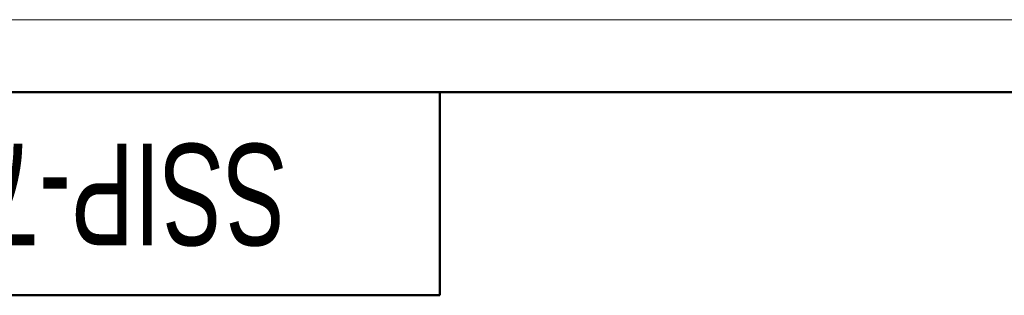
# Model space of a CAD drawing. Header units: millimetres. Extents: x 0 to 420, y 0 to 297.
# Tile 18 of 20: x 61 to 129, y 278 to 297. Entities that reach past the tile are written whole.
import ezdxf

# ---------------------------------------------------------------- set-up
doc = ezdxf.new("R2010")
doc.units = ezdxf.units.MM
doc.styles.add('SLDTEXTSTYLE1', font='TXT', dxfattribs={"width": 0.7})

msp = doc.modelspace()

# ---------------------------------------------------------------- linework, layer by layer
at = {"color": 7, "linetype": 'Continuous', "lineweight": 18}
msp.add_line((0, 297), (420, 297), dxfattribs=at)
at = {"color": 7, "linetype": 'Continuous', "lineweight": 50}
for p, q in [((415, 292), (20, 292)), ((90, 278), (90, 292)), ((20, 278), (90, 278))]:
    msp.add_line(p, q, dxfattribs=at)

# ---------------------------------------------------------------- texts
at = {"color": 7, "linetype": 'Continuous', "lineweight": 0, "insert": (56.157, 281.449), "char_height": 7, "attachment_point": 2, "rotation": 180, "style": 'SLDTEXTSTYLE1'}
msp.add_mtext('SSIP-7.5_15-04', dxfattribs=at)

doc.saveas('drawing.dxf')
